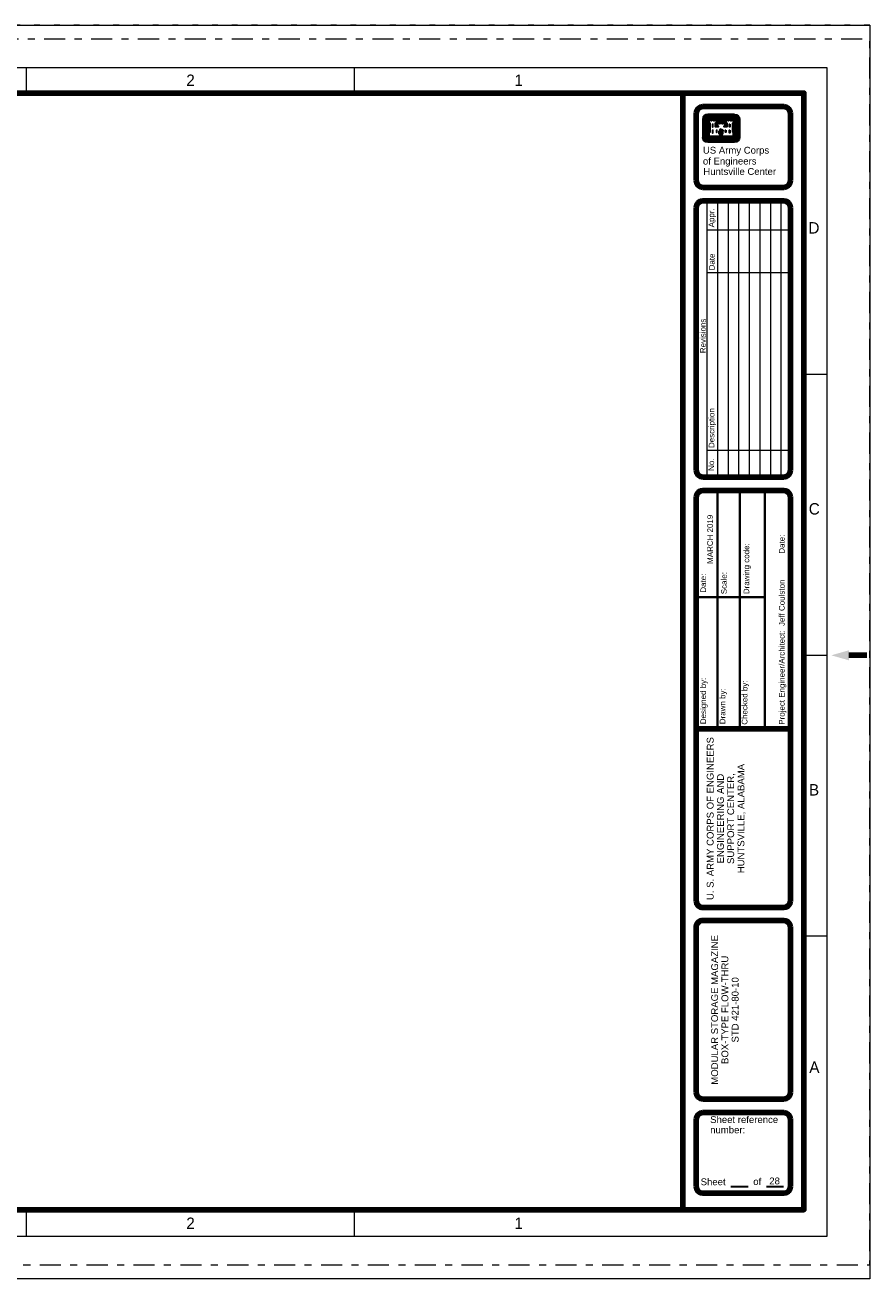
# Model space of a CAD drawing. Header units: inches. Extents: x -0.5 to 33.5, y -0.2 to 21.8.
# Tile 2 of 2: x 18.7 to 33.5, y -0.2 to 21.8. Entities that reach past the tile are written whole.
import ezdxf
from ezdxf.enums import TextEntityAlignment as Align

# ---------------------------------------------------------------- set-up
doc = ezdxf.new("R2010")
doc.units = ezdxf.units.IN
doc.header["$MEASUREMENT"] = 0
doc.linetypes.add('DGN Style 1', pattern=[0.247285, 0.000411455, -0.246873])
doc.linetypes.add('DGN Style 7', pattern=[0.822911, 0.37031, -0.164582, 0.123437, -0.164582])
doc.layers.add('G-ANNO-NPLT', color=5, linetype='Continuous', lineweight=0, plot=False)
doc.layers.add('G-ANNO-PLOT', color=54, linetype='DGN Style 7', lineweight=0)
doc.layers.add('G-ANNO-TTLB', color=4, linetype='Continuous', lineweight=40)
doc.styles.add('Style-WORKING', font='WORKING.shx')
doc.styles.add('Title Block - General', font='arial.ttf', dxfattribs={"height": 0.12})
doc.styles.add('Title Block - Project Info', font='arial.ttf', dxfattribs={"height": 0.12})
doc.styles.add('Title Block - Small', font='arial.ttf', dxfattribs={"height": 0.1})

msp = doc.modelspace()

# ---------------------------------------------------------------- linework, layer by layer
at = {"layer": 'G-ANNO-NPLT'}
msp.add_3dface([(-0.5, 21.75), (33.5, 21.75), (33.5, -0.25), (-0.5, -0.25)], dxfattribs=at)
at = {"layer": 'G-ANNO-PLOT', "color": 7, "linetype": 'DGN Style 1'}
for p, q in [((33.5, 21.75), (-0.5, 21.75)), ((33.5, 21.75), (33.5, -0.25)), ((33.5, -0.25), (-0.5, -0.25))]:
    msp.add_line(p, q, dxfattribs=at)
at = {"layer": 'G-ANNO-PLOT', "color": 54, "linetype": 'DGN Style 7', "lineweight": 0}
msp.add_3dface([(0, 0), (33.5, 0), (33.5, 21.5), (0, 21.5)], dxfattribs=at)
at = {"layer": 'G-ANNO-TTLB', "color": 3, "linetype": 'Continuous', "lineweight": 13}
for p, q in [((18.694, 20.557), (18.694, 21)), ((24.454, 20.557), (24.454, 21)), ((32.34, 15.627), (32.75, 15.627)), ((32.34, 10.697), (32.75, 10.697)), ((32.34, 5.767), (32.75, 5.767)), ((18.694, 0.501), (18.694, 0.963)), ((24.454, 0.501), (24.454, 0.963))]:
    msp.add_line(p, q, dxfattribs=at)
at = {"layer": 'G-ANNO-TTLB', "color": 3, "linetype": 'Continuous', "lineweight": 106}
for p, q in [((30.214, 0.963), (30.214, 20.557)), ((33.131, 10.692), (33.444, 10.692)), ((32.104, 9.404), (30.451, 9.404))]:
    msp.add_line(p, q, dxfattribs=at)
at = {"layer": 'G-ANNO-TTLB', "color": 1, "linetype": 'Continuous', "lineweight": 30}
for p, q in [((30.568, 20.098), (30.568, 19.779)), ((30.573, 20.098), (30.573, 19.779)), ((30.58, 20.098), (30.58, 19.779)), ((30.587, 20.098), (30.587, 19.779)), ((30.593, 20.098), (30.593, 19.779)), ((30.621, 20.098), (30.621, 19.779)), ((30.627, 20.098), (30.627, 19.779)), ((30.634, 20.098), (30.634, 19.779)), ((30.641, 20.098), (30.641, 19.779)), ((30.648, 20.098), (30.648, 19.779)), ((31.125, 20.183), (30.652, 20.183)), ((31.125, 20.178), (30.652, 20.178)), ((31.125, 20.171), (30.652, 20.171)), ((31.125, 20.164), (30.652, 20.164)), ((31.125, 20.157), (30.652, 20.157)), ((31.125, 20.131), (30.652, 20.131)), ((31.125, 20.124), (30.652, 20.124)), ((31.125, 20.117), (30.652, 20.117)), ((31.125, 20.11), (30.652, 20.11)), ((31.125, 20.103), (30.652, 20.103)), ((30.654, 20.098), (30.654, 19.781)), ((30.661, 20.098), (30.661, 19.788)), ((30.666, 20.031), (30.666, 19.867)), ((30.673, 20.024), (30.673, 19.875)), ((30.815, 20.096), (30.961, 20.096)), ((30.815, 20.09), (30.961, 20.09)), ((30.815, 20.084), (30.961, 20.084)), ((30.815, 20.077), (30.961, 20.077)), ((30.815, 20.07), (30.961, 20.07)), ((30.815, 20.063), (30.961, 20.063)), ((30.815, 20.057), (30.961, 20.057)), ((31.104, 20.024), (31.104, 19.875)), ((31.11, 20.03), (31.11, 19.868)), ((31.116, 20.098), (31.116, 19.788)), ((31.123, 20.098), (31.123, 19.781)), ((31.129, 20.098), (31.129, 19.779)), ((31.136, 20.098), (31.136, 19.779)), ((31.143, 20.098), (31.143, 19.779)), ((31.15, 20.098), (31.15, 19.779)), ((31.157, 20.098), (31.157, 19.779)), ((31.184, 20.098), (31.184, 19.779)), ((31.19, 20.098), (31.19, 19.779)), ((31.197, 20.098), (31.197, 19.779)), ((31.204, 20.098), (31.204, 19.779)), ((31.209, 20.098), (31.209, 19.779)), ((30.856, 19.834), (30.856, 19.886)), ((30.856, 19.834), (30.92, 19.834)), ((30.863, 19.834), (30.863, 19.886)), ((30.87, 19.834), (30.87, 19.886)), ((30.877, 19.834), (30.877, 19.886)), ((30.884, 19.834), (30.884, 19.886)), ((30.893, 19.834), (30.893, 19.886)), ((30.9, 19.834), (30.9, 19.886)), ((30.907, 19.834), (30.907, 19.886)), ((30.913, 19.834), (30.913, 19.886)), ((30.92, 19.834), (30.92, 19.886)), ((31.125, 19.774), (30.652, 19.774)), ((31.125, 19.768), (30.652, 19.768)), ((31.125, 19.761), (30.652, 19.761)), ((31.125, 19.754), (30.652, 19.754)), ((31.125, 19.748), (30.652, 19.748)), ((31.125, 19.72), (30.652, 19.72)), ((31.125, 19.713), (30.652, 19.713)), ((31.125, 19.707), (30.652, 19.707)), ((31.125, 19.7), (30.652, 19.7)), ((31.125, 19.695), (30.652, 19.695)), ((31.123, 19.781), (30.654, 19.781)), ((31.116, 19.788), (30.661, 19.788)), ((31.06, 1.369), (31.361, 1.369)), ((31.684, 1.369), (31.985, 1.369))]:
    msp.add_line(p, q, dxfattribs=at)
at = {"layer": 'G-ANNO-TTLB', "color": 1, "linetype": 'Continuous', "lineweight": 13}
for p, q in [((30.638, 18.668), (30.638, 13.82)), ((30.823, 18.668), (30.823, 13.82)), ((31.01, 18.668), (31.01, 13.82)), ((31.195, 18.668), (31.195, 13.82)), ((31.381, 18.668), (31.381, 13.82)), ((31.567, 18.668), (31.567, 13.82)), ((31.752, 18.668), (31.752, 13.82)), ((31.938, 18.668), (31.938, 13.82)), ((30.638, 18.156), (32.104, 18.156)), ((30.638, 17.408), (32.104, 17.408)), ((30.638, 14.293), (32.104, 14.293))]:
    msp.add_line(p, q, dxfattribs=at)
at = {"layer": 'G-ANNO-TTLB', "color": 3, "linetype": 'Continuous', "lineweight": 40}
for p, q in [((30.822, 13.585), (30.822, 11.711)), ((31.217, 13.585), (31.217, 11.711)), ((31.653, 13.585), (31.653, 9.404)), ((31.653, 11.711), (30.451, 11.711)), ((30.822, 11.711), (30.822, 9.404)), ((31.217, 11.711), (31.217, 9.404))]:
    msp.add_line(p, q, dxfattribs=at)
at = {"layer": 'G-ANNO-TTLB', "color": 3, "linetype": 'Continuous', "lineweight": 100}
msp.add_line((30.569, 6.265), (31.986, 6.265), dxfattribs=at)
at = {"layer": 'G-ANNO-TTLB', "color": 3, "linetype": 'Continuous', "lineweight": 13, "flags": 128}
msp.add_lwpolyline([(1, 0.5), (32.75, 0.5), (32.75, 21), (3.018, 21)], dxfattribs=at)
at = {"layer": 'G-ANNO-TTLB', "color": 3, "linetype": 'Continuous', "lineweight": 106, "flags": 128}
msp.add_lwpolyline([(1.399, 0.963), (32.34, 0.963), (32.34, 20.557), (1.399, 20.557)], dxfattribs=at)
at = {"layer": 'G-ANNO-TTLB', "color": 3, "linetype": 'Continuous', "lineweight": 100, "flags": 128}
for points in [[(30.569, 20.32), (31.986, 20.32)], [(30.451, 19.021), (30.451, 20.202)], [(32.104, 20.202), (32.104, 19.021)], [(31.986, 18.903), (30.569, 18.903)], [(30.451, 18.55), (30.451, 13.938)], [(31.986, 18.668), (30.569, 18.668)], [(32.104, 13.938), (32.104, 18.55)], [(30.569, 13.82), (31.986, 13.82)], [(30.451, 13.467), (30.451, 6.385)], [(31.986, 13.585), (30.569, 13.585)], [(32.104, 6.383), (32.104, 13.467)], [(31.986, 6.04), (30.569, 6.04)], [(30.451, 5.916), (30.451, 3.022)], [(32.104, 3.022), (32.104, 5.922)], [(30.569, 2.904), (31.986, 2.904)], [(30.569, 2.669), (31.986, 2.669)], [(30.451, 1.37), (30.451, 2.551)], [(32.104, 2.551), (32.104, 1.37)], [(31.986, 1.252), (30.569, 1.252)]]:
    msp.add_lwpolyline(points, dxfattribs=at)
at = {"layer": 'G-ANNO-TTLB', "color": 1, "linetype": 'Continuous', "lineweight": 30, "flags": 128}
for points in [[(30.666, 20.098), (30.666, 20.037), (30.68, 20.024), (30.68, 19.875), (30.666, 19.861), (30.666, 19.793), (31.111, 19.793), (31.111, 19.861), (31.096, 19.875), (31.096, 20.024), (31.111, 20.037), (31.111, 20.098), (31.053, 20.098), (31.006, 20.098), (30.965, 20.098), (30.965, 20.037), (30.98, 20.024), (30.98, 19.97), (30.947, 19.97), (30.947, 19.975), (30.961, 19.989), (30.961, 20.049), (30.902, 20.049), (30.857, 20.049), (30.815, 20.049), (30.815, 19.989), (30.829, 19.975), (30.829, 19.97), (30.797, 19.97), (30.797, 20.024), (30.812, 20.037), (30.812, 20.098), (30.751, 20.098), (30.707, 20.098), (30.666, 20.098)], [(30.673, 20.092), (30.673, 20.04), (30.687, 20.026), (30.687, 19.872), (30.673, 19.858), (30.673, 19.8), (31.104, 19.8), (31.104, 19.858), (31.091, 19.872), (31.091, 20.026), (31.104, 20.04), (31.104, 20.092), (31.063, 20.092), (31.063, 20.068), (31.059, 20.068), (31.059, 20.092), (31.018, 20.092), (31.018, 20.068), (31.014, 20.068), (31.014, 20.092), (30.972, 20.092), (30.972, 20.04), (30.986, 20.026), (30.986, 19.963), (30.941, 19.963), (30.941, 19.978), (30.955, 19.991), (30.955, 20.043), (30.913, 20.043), (30.913, 20.019), (30.909, 20.019), (30.909, 20.043), (30.868, 20.043), (30.868, 20.019), (30.863, 20.019), (30.863, 20.043), (30.822, 20.043), (30.822, 19.991), (30.836, 19.978), (30.836, 19.963), (30.79, 19.963), (30.79, 20.026), (30.805, 20.04), (30.805, 20.092), (30.763, 20.092), (30.763, 20.068), (30.759, 20.068), (30.759, 20.092), (30.718, 20.092), (30.718, 20.068), (30.714, 20.068), (30.714, 20.092), (30.673, 20.092)], [(30.808, 20.025), (30.804, 20.021), (30.804, 19.976), (30.818, 19.976), (30.809, 19.986), (30.809, 20.025)], [(30.969, 20.025), (30.972, 20.021), (30.972, 19.976), (30.959, 19.976), (30.968, 19.986), (30.968, 20.025)], [(30.736, 20.009), (30.736, 19.963), (30.74, 19.963), (30.74, 20.009), (30.736, 20.009)], [(30.736, 19.904), (30.736, 19.859), (30.74, 19.859), (30.74, 19.904), (30.736, 19.904)], [(30.808, 19.904), (30.808, 19.873), (30.812, 19.873), (30.812, 19.904), (30.808, 19.904)], [(30.969, 19.904), (30.969, 19.873), (30.965, 19.873), (30.965, 19.904), (30.969, 19.904)], [(31.04, 20.009), (31.04, 19.963), (31.036, 19.963), (31.036, 20.009), (31.04, 20.009)], [(31.04, 19.904), (31.04, 19.859), (31.036, 19.859), (31.036, 19.904), (31.04, 19.904)]]:
    msp.add_lwpolyline(points, dxfattribs=at)
at = {"layer": 'G-ANNO-TTLB', "color": 3, "linetype": 'Continuous', "lineweight": 100, "extrusion": (0, 0, -1)}
for centre, major_axis, start_param, end_param in [((30.569, 20.202), (-0.118, 0), 0, 1.570796), ((31.986, 20.202), (0.118, 0), 4.712389, 6.283185), ((31.986, 19.021), (0.118, 0), 0, 1.570796), ((30.569, 18.55), (-0.118, 0), 0.001597, 1.570796), ((31.986, 18.55), (0.118, 0), 4.712389, 6.283185), ((31.986, 13.467), (0.118, 0), 4.712389, 6.283185)]:
    msp.add_ellipse(centre, major_axis=major_axis, ratio=0.999936, start_param=start_param, end_param=end_param, dxfattribs=at)
at = {"layer": 'G-ANNO-TTLB', "color": 1, "linetype": 'Continuous', "lineweight": 30}
for centre, major_axis, start_param, end_param in [((30.652, 20.099), (-0.0836, 0), 4.712389, 6.283185), ((30.652, 20.099), (-0.0787, 0), 4.712389, 6.283185), ((30.652, 20.099), (-0.0719, 0), 4.712389, 6.283185), ((30.652, 20.099), (-0.0652, 0), 4.712389, 6.283185), ((30.652, 20.099), (-0.0584, 0), 4.712389, 6.283185), ((30.652, 20.099), (-0.0313, 0), 4.712389, 6.283185), ((30.652, 20.099), (-0.0246, 0), 4.712389, 6.283185), ((30.652, 20.099), (-0.0178, 0), 4.712389, 6.283185), ((30.652, 20.099), (0.011, 0), 1.570796, 3.141593), ((30.652, 20.099), (-0.00425, 0), 4.712389, 6.283185), ((31.125, 20.099), (0.0787, 0), 0, 1.570796), ((31.125, 20.099), (0.0719, 0), 0, 1.570796), ((31.125, 20.099), (0.0652, 0), 0, 1.570796), ((31.125, 20.099), (0.0584, 0), 0, 1.570796), ((30.9, 19.883), (0.0433, 0), 1.844255, 3.072783), ((30.9, 19.883), (-0.0365, 0), 4.947481, 6.214375), ((30.9, 19.883), (-0.0298, 0), 4.947481, 6.214375), ((30.9, 19.883), (-0.023, 0), 4.947481, 6.214375), ((30.9, 19.883), (-0.0162, 0), 4.947481, 6.214375), ((30.652, 19.779), (0.0787, 0), 3.141593, 4.712389), ((30.652, 19.779), (-0.0719, 0), 0, 1.570796), ((30.652, 19.779), (0.0652, 0), 3.141593, 4.712389), ((30.652, 19.779), (0.0584, 0), 3.141593, 4.712389), ((31.125, 19.779), (0.0584, 0), 4.712389, 6.283185), ((31.125, 19.779), (0.0652, 0), 4.712389, 6.283185), ((31.125, 19.779), (0.0719, 0), 4.712389, 6.283185), ((31.125, 19.779), (0.0787, 0), 4.712389, 6.283185)]:
    msp.add_ellipse(centre, major_axis=major_axis, ratio=0.999936, start_param=start_param, end_param=end_param, dxfattribs=at)
at = {"layer": 'G-ANNO-TTLB', "color": 1, "linetype": 'Continuous', "lineweight": 30, "extrusion": (0, 0, -1)}
for centre, major_axis, start_param, end_param in [((31.125, 20.099), (0.0836, 0), 4.712389, 6.283185), ((31.125, 20.099), (0.0313, 0), 4.712389, 6.283185), ((31.125, 20.099), (0.0246, 0), 4.712389, 6.283185), ((31.125, 20.099), (0.0178, 0), 4.712389, 6.283185), ((31.125, 20.099), (0.011, 0), 4.712389, 6.283185), ((31.125, 20.099), (0.00425, 0), 4.712389, 6.283185), ((30.877, 19.883), (0.0162, 0), 4.947481, 6.214375), ((30.877, 19.883), (0.023, 0), 4.947481, 6.214375), ((30.877, 19.883), (-0.0298, 0), 1.805888, 3.072782), ((30.877, 19.883), (0.0365, 0), 4.947481, 6.214375), ((30.877, 19.883), (0.0433, 0), 4.98475, 6.214375), ((30.652, 19.779), (-0.0836, 0), 4.712389, 6.283185), ((30.652, 19.779), (-0.0313, 0), 4.712389, 6.283185), ((30.652, 19.779), (-0.0246, 0), 4.712389, 6.283185), ((30.652, 19.779), (-0.0178, 0), 4.712389, 6.283185), ((30.652, 19.779), (-0.011, 0), 4.712389, 6.283185), ((30.652, 19.779), (-0.00425, 0), 4.712389, 6.283185), ((31.125, 19.779), (0.0836, 0), 0, 1.570796), ((31.125, 19.779), (0.0313, 0), 0, 1.570796), ((31.125, 19.779), (0.0246, 0), 0, 1.570796), ((31.125, 19.779), (0.0178, 0), 0, 1.570796), ((31.125, 19.779), (0.011, 0), 0, 1.570796), ((31.125, 19.779), (0.00425, 0), 0, 1.570796)]:
    msp.add_ellipse(centre, major_axis=major_axis, ratio=0.999936, start_param=start_param, end_param=end_param, dxfattribs=at)
at = {"layer": 'G-ANNO-TTLB', "color": 3, "linetype": 'Continuous', "lineweight": 100}
for centre, major_axis, start_param, end_param in [((30.569, 19.021), (-0.118, 0), 0, 1.570796), ((30.569, 13.938), (-0.118, 0), 0, 1.570796), ((31.986, 13.938), (0.118, 0), 4.712389, 6.283185), ((30.569, 13.467), (-0.118, 0), 4.712389, 6.283185), ((30.569, 6.383), (-0.118, 0), 6.267222, 7.853982), ((31.986, 6.383), (0.118, 0), 4.712389, 6.283185), ((30.569, 5.922), (-0.118, 0), 4.712389, 6.327939), ((31.986, 5.922), (0.118, 0), 0, 1.570796), ((30.569, 3.022), (-0.118, 0), 0, 1.570796), ((31.986, 3.022), (0.118, 0), 4.712389, 6.283185), ((30.569, 2.551), (-0.118, 0), 4.712389, 6.283185), ((31.986, 2.551), (0.118, 0), 0, 1.570796), ((30.569, 1.37), (-0.118, 0), 0, 1.570796), ((31.986, 1.37), (0.118, 0), 4.712389, 6.283185)]:
    msp.add_ellipse(centre, major_axis=major_axis, ratio=0.999936, start_param=start_param, end_param=end_param, dxfattribs=at)
at = {"layer": 'G-ANNO-TTLB', "color": 3, "linetype": 'Continuous', "lineweight": 106, "extrusion": (0, 0, -1)}
msp.add_solid([(-33.131, 10.78), (-32.82, 10.692), (-33.131, 10.604)], dxfattribs=at)

# ---------------------------------------------------------------- texts
at = {"layer": 'G-ANNO-TTLB', "color": 1, "linetype": 'Continuous', "lineweight": 30, "style": 'Style-WORKING'}
for s, p in [('2', (21.574, 20.782)), ('1', (27.334, 20.782)), ('2', (21.574, 0.727)), ('1', (27.334, 0.727))]:
    msp.add_text(s, height=0.2, dxfattribs=at).set_placement(p, align=Align.MIDDLE_CENTER)
at = {"layer": 'G-ANNO-TTLB', "color": 2, "linetype": 'Continuous', "lineweight": 40, "style": 'Title Block - General'}
for s, p in [('US Army Corps', (30.568, 19.614)), ('of Engineers', (30.568, 19.423)), ('Huntsville Center', (30.576, 19.241))]:
    msp.add_text(s, height=0.12, dxfattribs=at).set_placement(p, align=Align.TOP_LEFT)
at = {"layer": 'G-ANNO-TTLB', "color": 2, "linetype": 'Continuous', "lineweight": 13, "style": 'Title Block - Small'}
for s, p in [('Appr.', (30.667, 18.201)), ('Date', (30.675, 17.447)), ('Revisions', (30.518, 15.993)), ('Description', (30.67, 14.329)), ('No.', (30.665, 13.928)), ('MARCH 2019', (30.643, 12.297)), ('Date:', (31.903, 12.475)), ('Drawing code:', (31.281, 11.765)), ('Date:', (30.524, 11.791)), ('Scale:', (30.887, 11.764)), ('Project Engineer/Architect:  Jeff Coulston', (31.903, 9.474)), ('Designed by:', (30.523, 9.484)), ('Checked by:', (31.25, 9.474)), ('Drawn by:', (30.862, 9.484))]:
    msp.add_text(s, height=0.1, rotation=90, dxfattribs=at).set_placement(p, align=Align.TOP_LEFT)
at = {"layer": 'G-ANNO-TTLB', "color": 1, "linetype": 'Continuous', "lineweight": 30, "style": 'Style-WORKING'}
for s, p in [('D', (32.517, 18.092)), ('D', (32.517, 18.092)), ('C', (32.523, 13.162)), ('B', (32.519, 8.232)), ('A', (32.525, 3.365))]:
    msp.add_text(s, height=0.2, dxfattribs=at).set_placement(p, align=Align.CENTER)
at = {"layer": 'G-ANNO-TTLB', "color": 2, "linetype": 'Continuous', "lineweight": 30, "style": 'Title Block - General'}
for s, p in [('Sheet', (30.529, 1.514)), ('of', (31.452, 1.518))]:
    msp.add_text(s, height=0.12, dxfattribs=at).set_placement(p, align=Align.TOP_LEFT)
at = {"layer": 'G-ANNO-TTLB', "color": 3, "linetype": 'Continuous', "lineweight": 30, "style": 'Title Block - General'}
msp.add_text('28', height=0.12, dxfattribs=at).set_placement((31.733, 1.529), align=Align.TOP_LEFT)
at = {"layer": 'G-ANNO-TTLB', "color": 2, "linetype": 'Continuous', "lineweight": 13, "char_height": 0.12, "attachment_point": 5, "rotation": 90, "line_spacing_factor": 0.9}
for s, insert, style in [('U. S. ARMY CORPS OF ENGINEERS\\PENGINEERING AND\\PSUPPORT CENTER,\\PHUNTSVILLE, ALABAMA', (30.977, 7.827), 'Title Block - General'), ('MODULAR STORAGE MAGAZINE\\PBOX-TYPE FLOW-THRU\\PSTD 421-80-10\\P', (30.955, 4.471), 'Title Block - Project Info')]:
    msp.add_mtext(s, dxfattribs=dict(at, insert=insert, style=style))
at = {"layer": 'G-ANNO-TTLB', "color": 2, "linetype": 'Continuous', "lineweight": 40, "insert": (30.696, 2.605), "char_height": 0.12, "attachment_point": 1, "line_spacing_factor": 0.9, "style": 'Title Block - General'}
msp.add_mtext('Sheet reference\\Pnumber:\\P', dxfattribs=at)

doc.saveas('drawing.dxf')
